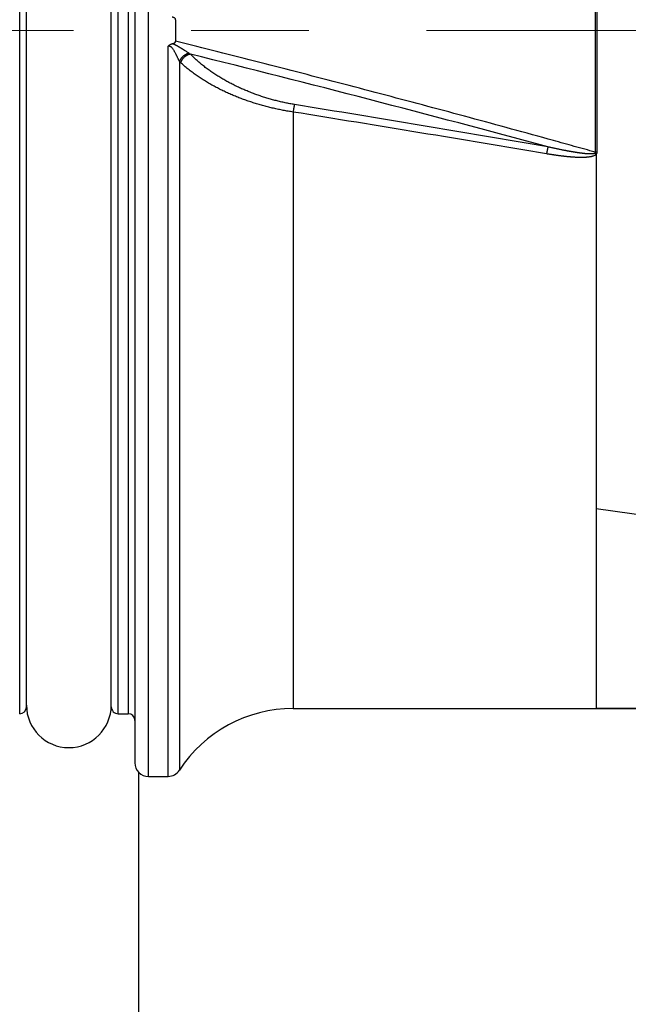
# Model space of a CAD drawing. Header units: millimetres. Extents: x 0 to 1300, y 0 to 891.
# Tile 15 of 124: x 527 to 545, y 256 to 285. Entities that reach past the tile are written whole.
import ezdxf

# ---------------------------------------------------------------- set-up
doc = ezdxf.new("R2010")
doc.units = ezdxf.units.MM
doc.header["$LTSCALE"] = 0.54643
doc.linetypes.add('CENTER', pattern=[50.8, 31.75, -6.35, 6.35, -6.35])
doc.layers.add('NoLayerName_001', color=7, linetype='Continuous')
doc.layers.add('NoLayerName_003', color=7, linetype='Continuous')
doc.styles.get("Standard").update_dxf_attribs({"font": 'txt', "bigfont": 'extfont2'})
doc.dimstyles.get("Standard").update_dxf_attribs({"dimtxt": 2.5, "dimasz": 2.5, "dimexe": 1, "dimexo": 1, "dimtad": 1, "dimdec": 3, "dimzin": 0, "dimdsep": 46, "dimtxsty": 'Standard', "dimcen": 2.5, "dimadec": 3, "dimazin": 0, "dimtfac": 0.75, "dimtdec": 3, "dimtmove": 0, "dimatfit": 3, "dimfxl": 1, "dimarcsym": 0})

# ---------------------------------------------------------------- blocks, each defined once
blk = doc.blocks.new('DIM_0002')
at = {"color": 3, "linetype": 'Continuous', "lineweight": 13}
blk.add_arc((77.348, 80.348), 77.348, 0, 270, dxfattribs=at)
blk = doc.blocks.new('_OPEN30')
at = {"color": 0, "linetype": 'ByBlock', "lineweight": -2}
for p, q in [((-1, 0.267949), (0, 0)), ((0, 0), (-1, -0.267949)), ((0, 0), (-1, 0))]:
    blk.add_line(p, q, dxfattribs=at)
blk = doc.blocks.new('*D146')
at = {"layer": 'Defpoints', "color": 0}
for p in [(504.066, 284.922), (504.166, 284.922), (583.857, 257.465), (583.857, 257.365), (501.625, 237.445)]:
    blk.add_point(p, dxfattribs=at)
at = {"layer": 'NoLayerName_001', "color": 0, "linetype": 'Continuous', "lineweight": 13}
for p, q in [((501.066, 284.922), (485.904, 284.922)), ((583.857, 254.365), (583.857, 186.969))]:
    blk.add_line(p, q, dxfattribs=at)
blk.add_arc((583.857, 284.922), 94.953, 182.7156, 267.2844, dxfattribs=at)
at = {"layer": 'NoLayerName_001', "color": 0, "lineweight": 13, "xscale": 4.5, "yscale": 4.5, "zscale": 4.5}
for p, rotation in [((488.904, 284.922), 91.35779955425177), ((583.857, 189.969), 358.6422004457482)]:
    blk.add_blockref('_OPEN30', p, dxfattribs=dict(at, rotation=rotation))
at = {"layer": 'NoLayerName_001', "color": 0, "lineweight": 13, "insert": (522.641, 223.706), "char_height": 10.5, "attachment_point": 5, "rotation": 315}
blk.add_mtext('\\W0.8000;90%%d', dxfattribs=at)

msp = doc.modelspace()

# ---------------------------------------------------------------- linework, layer by layer
at = {"layer": 'NoLayerName_001', "color": 4, "linetype": 'CENTER', "lineweight": 13}
msp.add_line((639.4822, 284.922), (504.0658, 284.922), dxfattribs=at)
at = {"layer": 'NoLayerName_001', "color": 7, "linetype": 'Continuous', "lineweight": 25}
msp.add_line((530.3569, 263.0574), (530.3569, 248.7984), dxfattribs=at)
at = {"layer": 'NoLayerName_001', "color": 30, "linetype": 'Continuous', "lineweight": 25}
msp.add_arc((528.3069, 265.022), 1.25, 180, 0, dxfattribs=at)
at = {"layer": 'NoLayerName_003', "color": 30, "linetype": 'Continuous', "lineweight": 25}
for p, q in [((530.6569, 262.922), (530.6569, 306.922)), ((530.2569, 306.522), (530.2569, 263.322)), ((526.8569, 264.772), (526.8569, 305.072)), ((529.7569, 264.772), (529.7569, 305.072)), ((530.0569, 305.072), (530.0569, 264.772)), ((527.0569, 264.972), (527.0569, 304.872)), ((529.5569, 264.972), (529.5569, 304.872)), ((543.8313, 288.5132), (543.8313, 281.3308)), ((531.4569, 285.2385), (531.4569, 284.6054)), ((531.2332, 262.922), (531.2332, 284.4522)), ((531.5684, 284.0081), (531.5684, 263.1038)), ((534.9215, 282.5162), (534.921, 264.922)), ((543.8569, 281.2685), (543.8569, 264.922)), ((550.7734, 269.8136), (543.8569, 270.8153)), ((534.921, 264.922), (553.7164, 264.922)), ((553.7164, 264.9466), (543.8569, 264.922)), ((529.7569, 264.772), (530.0569, 264.772)), ((530.6569, 262.922), (531.2332, 262.922))]:
    msp.add_line(p, q, dxfattribs=at)
for centre, radius, start, end in [((3969.6839, 284.922), 3425.803, 179.9399493, 180.0600528), ((531.991, 284.3821), 0.5642, 221.50897, 226.56108), ((532.3121, 284.9506), 0.8409, 236.87558, 239.96369), ((418.0932, -175.8553), 473.9427, 74.789946, 76.107016), ((348.8939, -850.919), 1148.8248, 80.3011416, 80.6791793), ((349.0221, -867.1119), 1164.5614, 80.4418037, 80.8145572), ((542.5575, 279.7099), 2.0292, 50.18198, 51.54836), ((543.8783, 279.5725), 1.7589, 89.85415, 91.53228), ((526.8569, 264.972), 0.2, 270, 0), ((529.7569, 264.972), 0.2, 179.99998, 270), ((534.921, 260.922), 4, 90, 146.94427), ((530.0569, 264.572), 0.2, 0, 90), ((530.6569, 263.322), 0.4, 179.99999, 270), ((531.2332, 263.322), 0.4, 270, 326.94427)]:
    msp.add_arc(centre, radius, start, end, dxfattribs=at)
for points, knots in [([(531.4569, 285.2385), (531.4568, 285.2403), (531.4567, 285.2439), (531.4557, 285.2493), (531.4541, 285.2545), (531.452, 285.2596), (531.4494, 285.2644), (531.4463, 285.269), (531.4429, 285.2732), (531.4391, 285.2771), (531.4351, 285.2807), (531.4308, 285.2839), (531.4263, 285.287), (531.4217, 285.2898), (531.4169, 285.2924), (531.4122, 285.2949), (531.4073, 285.2972), (531.4024, 285.2994), (531.3974, 285.3015), (531.3924, 285.3034), (531.3873, 285.3052), (531.3822, 285.307), (531.3771, 285.3086), (531.3719, 285.3101), (531.3667, 285.3115), (531.3615, 285.3129), (531.358, 285.3137), (531.3563, 285.3141)], [0, 0, 0, 0, 0.0053825, 0.01080991, 0.01628047, 0.02177935, 0.0272825, 0.03276018, 0.03818602, 0.04357772, 0.04896382, 0.05435966, 0.05976902, 0.06518601, 0.07059756, 0.07599712, 0.08138827, 0.08677427, 0.0921576, 0.09753995, 0.10292235, 0.10830515, 0.11368811, 0.11907045, 0.12445086, 0.12982763, 0.1351986, 0.1351986, 0.1351986, 0.1351986]), ([(531.3571, 284.5302), (531.3588, 284.5306), (531.3622, 284.5314), (531.3674, 284.5328), (531.3726, 284.5342), (531.3777, 284.5357), (531.3828, 284.5373), (531.3879, 284.539), (531.3929, 284.5408), (531.3979, 284.5427), (531.4029, 284.5448), (531.4077, 284.547), (531.4126, 284.5493), (531.4173, 284.5518), (531.422, 284.5544), (531.4266, 284.5572), (531.431, 284.5602), (531.4353, 284.5635), (531.4393, 284.5671), (531.4431, 284.5709), (531.4465, 284.5751), (531.4495, 284.5797), (531.452, 284.5845), (531.4541, 284.5895), (531.4557, 284.5948), (531.4567, 284.6001), (531.4568, 284.6037), (531.4569, 284.6054)], [0, 0, 0, 0, 0.00533821, 0.01068263, 0.01603097, 0.02138134, 0.02673229, 0.03208293, 0.03743291, 0.04278251, 0.04813272, 0.05348523, 0.05884255, 0.06420802, 0.06958533, 0.07496812, 0.08034364, 0.08570623, 0.09105968, 0.09641908, 0.10181231, 0.10725617, 0.11272458, 0.11818841, 0.12362417, 0.12901744, 0.13436661, 0.13436661, 0.13436661, 0.13436661]), ([(543.8313, 281.3308), (543.6259, 281.3883), (543.2151, 281.5037), (542.3929, 281.7322), (541.3644, 282.0153), (540.1291, 282.351), (538.8928, 282.6829), (537.6556, 283.0113), (536.4174, 283.3362), (535.1784, 283.658), (533.9386, 283.9767), (532.6982, 284.2928), (531.8706, 284.501), (531.4569, 284.6054)], [0, 0, 0, 0, 0.6400311, 1.2800628, 2.5601292, 3.8402, 5.1202756, 6.4003568, 7.6804432, 8.9605326, 10.2406212, 11.520704, 12.8007745, 12.8007745, 12.8007745, 12.8007745]), ([(531.2332, 284.4522), (531.2348, 284.4541), (531.238, 284.4579), (531.243, 284.4634), (531.2481, 284.4688), (531.2534, 284.4741), (531.2588, 284.4792), (531.2645, 284.4841), (531.2702, 284.4888), (531.2761, 284.4934), (531.2822, 284.4977), (531.2884, 284.5018), (531.2948, 284.5057), (531.3013, 284.5093), (531.308, 284.5127), (531.3147, 284.5159), (531.3216, 284.5188), (531.3285, 284.5215), (531.3356, 284.524), (531.3427, 284.5263), (531.3498, 284.5284), (531.3547, 284.5295), (531.3571, 284.5302)], [0, 0, 0, 0, 0.00743272, 0.01487892, 0.02233407, 0.02979432, 0.03725653, 0.04471836, 0.05217829, 0.05963572, 0.06709104, 0.07454568, 0.08200188, 0.08946103, 0.09692345, 0.10438864, 0.11185535, 0.11932161, 0.12678483, 0.13424181, 0.14168883, 0.14912169, 0.14912169, 0.14912169, 0.14912169]), ([(531.5684, 284.0081), (531.5646, 284.0166), (531.5569, 284.0333), (531.5454, 284.0582), (531.534, 284.0827), (531.5224, 284.107), (531.5106, 284.1314), (531.4985, 284.1561), (531.4858, 284.1814), (531.4725, 284.2075), (531.4584, 284.2346), (531.4434, 284.2629), (531.4276, 284.2923), (531.4108, 284.3221), (531.3928, 284.3514), (531.3738, 284.3791), (531.3537, 284.4042), (531.3323, 284.4257), (531.3096, 284.4427), (531.2853, 284.4537), (531.259, 284.4585), (531.242, 284.4536), (531.2332, 284.4522)], [0, 0, 0, 0, 0.02792686, 0.05522116, 0.08215315, 0.10899345, 0.13601307, 0.16348336, 0.19167602, 0.22086295, 0.25131625, 0.28330805, 0.31692199, 0.35145669, 0.38603427, 0.41983803, 0.45215665, 0.48245999, 0.51053244, 0.53669476, 0.56208877, 0.58879588, 0.58879588, 0.58879588, 0.58879588]), ([(531.8526, 284.2464), (531.827, 284.263), (531.7887, 284.2881), (531.7439, 284.3172), (531.7182, 284.3337), (531.699, 284.346), (531.6797, 284.3583), (531.6603, 284.3705), (531.6409, 284.3826), (531.6214, 284.3947), (531.6019, 284.4066), (531.5824, 284.4185), (531.5627, 284.4301), (531.5429, 284.4417), (531.523, 284.453), (531.503, 284.4641), (531.4828, 284.4749), (531.4624, 284.4855), (531.4418, 284.4956), (531.421, 284.5053), (531.4, 284.5143), (531.3787, 284.5228), (531.3642, 284.5276), (531.3571, 284.5302)], [0, 0, 0, 0, 0.09155474, 0.13733432, 0.1602227, 0.18310951, 0.20599441, 0.22887711, 0.25175746, 0.27463543, 0.29751132, 0.32038685, 0.34326468, 0.36614814, 0.38904139, 0.41194953, 0.43487806, 0.45782018, 0.48075911, 0.50368297, 0.52658654, 0.54947254, 0.57235283, 0.57235283, 0.57235283, 0.57235283]), ([(531.8526, 284.2464), (531.8464, 284.245), (531.834, 284.2424), (531.8156, 284.237), (531.7975, 284.2308), (531.7796, 284.2235), (531.7621, 284.2153), (531.7449, 284.2062), (531.7281, 284.1962), (531.7118, 284.1855), (531.696, 284.174), (531.6807, 284.1617), (531.6661, 284.1488), (531.652, 284.1352), (531.6387, 284.1211), (531.6261, 284.1064), (531.6142, 284.0912), (531.6032, 284.0755), (531.593, 284.0594), (531.5838, 284.0428), (531.5754, 284.0258), (531.5708, 284.014), (531.5684, 284.0081)], [0, 0, 0, 0, 0.01899668, 0.0380866, 0.05727215, 0.07655048, 0.09591422, 0.11535218, 0.13484999, 0.1543907, 0.17395543, 0.19352387, 0.21307486, 0.23258695, 0.2520389, 0.27141024, 0.29068186, 0.30984052, 0.32889801, 0.34787987, 0.36681911, 0.3857565, 0.3857565, 0.3857565, 0.3857565]), ([(531.8912, 284.2226), (531.8847, 284.2214), (531.8717, 284.2191), (531.8526, 284.214), (531.8338, 284.2077), (531.8153, 284.2003), (531.7972, 284.1919), (531.7796, 284.1824), (531.7624, 284.1719), (531.7457, 284.1606), (531.7296, 284.1484), (531.7141, 284.1355), (531.6993, 284.1218), (531.6852, 284.1075), (531.6718, 284.0925), (531.6592, 284.0769), (531.6474, 284.0607), (531.6365, 284.044), (531.6266, 284.0268), (531.6176, 284.0091), (531.6096, 283.991), (531.6053, 283.9786), (531.603, 283.9724)], [0, 0, 0, 0, 0.01973536, 0.03950495, 0.05933058, 0.07922497, 0.09919266, 0.11923099, 0.13933099, 0.15947832, 0.17965413, 0.19983585, 0.22000143, 0.24013763, 0.26023408, 0.28028213, 0.30027536, 0.32021016, 0.34008624, 0.35990721, 0.37968115, 0.39942118, 0.39942118, 0.39942118, 0.39942118]), ([(534.9603, 282.7378), (534.9149, 282.7457), (534.8239, 282.761), (534.6882, 282.7881), (534.5528, 282.8179), (534.4181, 282.8508), (534.284, 282.8865), (534.1506, 282.9252), (534.0181, 282.9668), (533.8865, 283.0113), (533.756, 283.0587), (533.6265, 283.109), (533.4983, 283.1621), (533.3713, 283.218), (533.2457, 283.2768), (533.1216, 283.3384), (532.9991, 283.4028), (532.8782, 283.4702), (532.7591, 283.5405), (532.6419, 283.614), (532.5268, 283.6906), (532.4138, 283.7705), (532.3031, 283.8537), (532.1951, 283.9403), (532.0902, 284.0306), (531.9882, 284.1241), (531.9238, 284.1901), (531.8912, 284.2226)], [0, 0, 0, 0, 0.1382806, 0.2767275, 0.4153145, 0.5540153, 0.692804, 0.8316553, 0.9705442, 1.1094467, 1.2483396, 1.3872009, 1.5260098, 1.664747, 1.8033949, 1.9419376, 2.0803705, 2.218711, 2.3569877, 2.4952396, 2.633516, 2.7718766, 2.9103302, 3.048795, 3.1872048, 3.3255231, 3.4637458, 3.4637458, 3.4637458, 3.4637458]), ([(534.9215, 282.5162), (534.8732, 282.5239), (534.7764, 282.5386), (534.6318, 282.5648), (534.4876, 282.5935), (534.3438, 282.625), (534.2007, 282.6593), (534.0581, 282.6965), (533.9163, 282.7364), (533.7754, 282.7792), (533.6353, 282.8248), (533.4962, 282.8733), (533.3582, 282.9246), (533.2214, 282.9787), (533.0858, 283.0357), (532.9515, 283.0955), (532.8186, 283.1582), (532.6873, 283.2239), (532.5576, 283.2928), (532.4298, 283.3649), (532.3038, 283.4404), (532.18, 283.5194), (532.0584, 283.6019), (531.9394, 283.6883), (531.8236, 283.7787), (531.7107, 283.8726), (531.6392, 283.9395), (531.603, 283.9724)], [0, 0, 0, 0, 0.1467779, 0.2937123, 0.4407748, 0.5879381, 0.7351761, 0.8824641, 1.0297786, 1.1770981, 1.3244024, 1.4716734, 1.6188949, 1.766053, 1.9131359, 2.0601344, 2.2070451, 2.3538787, 2.5006582, 2.6474186, 2.7942077, 2.9410863, 3.0880668, 3.2350567, 3.3819806, 3.5288006, 3.6755202, 3.6755202, 3.6755202, 3.6755202]), ([(534.9603, 282.7378), (534.9596, 282.7341), (534.9581, 282.7267), (534.956, 282.7157), (534.9539, 282.7046), (534.9512, 282.6899), (534.9478, 282.6714), (534.9438, 282.6493), (534.9399, 282.6272), (534.936, 282.605), (534.9316, 282.5791), (534.9266, 282.5496), (534.9229, 282.5274), (534.921, 282.5163)], [0, 0, 0, 0, 0.01124762, 0.02249531, 0.03374311, 0.04499094, 0.06748649, 0.08998201, 0.11247759, 0.13497327, 0.15746903, 0.19121268, 0.22495597, 0.22495597, 0.22495597, 0.22495597]), ([(542.4361, 281.4854), (542.4353, 281.4821), (542.4338, 281.4753), (542.4316, 281.4652), (542.4295, 281.4551), (542.4274, 281.445), (542.4253, 281.4349), (542.4233, 281.4247), (542.4213, 281.4146), (542.4193, 281.4044), (542.4173, 281.3943), (542.4154, 281.3841), (542.4134, 281.374), (542.4109, 281.3604), (542.4077, 281.3435), (542.404, 281.3232), (542.4004, 281.3028), (542.398, 281.2892), (542.3968, 281.2824)], [0, 0, 0, 0, 0.01033787, 0.02067587, 0.03101409, 0.04135238, 0.05169059, 0.06202875, 0.07236688, 0.08270504, 0.09304323, 0.10338149, 0.1137198, 0.12405817, 0.14473505, 0.16541198, 0.18608871, 0.20676493, 0.20676493, 0.20676493, 0.20676493]), ([(542.8707, 281.3943), (542.8554, 281.3974), (542.8249, 281.4034), (542.779, 281.4127), (542.7332, 281.422), (542.6875, 281.4315), (542.6417, 281.4411), (542.596, 281.4507), (542.5503, 281.4605), (542.5046, 281.4704), (542.4665, 281.4787), (542.4437, 281.4837), (542.4361, 281.4854)], [0, 0, 0, 0, 0.04674447, 0.09348904, 0.14023367, 0.1869784, 0.23372323, 0.28046813, 0.32721304, 0.37395786, 0.42070245, 0.44407462, 0.44407462, 0.44407462, 0.44407462]), ([(543.8175, 281.2984), (543.8104, 281.2952), (543.7966, 281.2875), (543.773, 281.2842), (543.7498, 281.2811), (543.7265, 281.2795), (543.7032, 281.2787), (543.6798, 281.2788), (543.6564, 281.2794), (543.633, 281.2804), (543.6096, 281.2817), (543.5863, 281.2833), (543.563, 281.2852), (543.5398, 281.2873), (543.5165, 281.2896), (543.4933, 281.2921), (543.4701, 281.2947), (543.4468, 281.2975), (543.4237, 281.3004), (543.4005, 281.3035), (543.3773, 281.3067), (543.3542, 281.3099), (543.331, 281.3133), (543.3079, 281.3168), (543.2848, 281.3203), (543.2617, 281.3239), (543.2387, 281.3276), (543.2156, 281.3314), (543.1925, 281.3352), (543.1695, 281.3391), (543.1465, 281.3431), (543.1234, 281.3471), (543.1004, 281.3511), (543.0774, 281.3553), (543.0544, 281.3594), (543.0314, 281.3636), (543.0084, 281.3679), (542.9855, 281.3722), (542.9548, 281.378), (542.9166, 281.3853), (542.886, 281.3913), (542.8707, 281.3943)], [0, 0, 0, 0, 0.02327742, 0.04703388, 0.0704749, 0.09372644, 0.11704651, 0.1404425, 0.16387625, 0.18729751, 0.21068364, 0.23404813, 0.25740541, 0.28076812, 0.30413901, 0.32751518, 0.35089306, 0.37426939, 0.39764397, 0.42101739, 0.44439011, 0.46776245, 0.49113466, 0.51450686, 0.53787909, 0.56125136, 0.58462375, 0.60799627, 0.63136891, 0.65474164, 0.67811441, 0.7014871, 0.72485965, 0.74823207, 0.77160441, 0.7949767, 0.81834897, 0.84172122, 0.86509346, 0.91183785, 0.95858222, 0.95858222, 0.95858222, 0.95858222]), ([(542.5923, 281.2511), (542.5815, 281.2528), (542.5597, 281.2561), (542.5271, 281.2612), (542.4945, 281.2664), (542.4619, 281.2716), (542.4293, 281.277), (542.4076, 281.2806), (542.3968, 281.2824)], [0, 0, 0, 0, 0.03301285, 0.06602559, 0.09903816, 0.13205048, 0.16506242, 0.19807384, 0.19807384, 0.19807384, 0.19807384]), ([(543.8569, 281.2685), (543.8489, 281.261), (543.834, 281.2444), (543.8039, 281.2289), (543.7728, 281.2165), (543.741, 281.2063), (543.709, 281.1982), (543.6768, 281.1917), (543.6443, 281.1865), (543.6116, 281.1825), (543.5786, 281.1794), (543.5456, 281.1772), (543.5125, 281.1756), (543.4794, 281.1746), (543.4463, 281.174), (543.4133, 281.1739), (543.3803, 281.1741), (543.3473, 281.1748), (543.3144, 281.1758), (543.2814, 281.1771), (543.2484, 281.1787), (543.2155, 281.1806), (543.1825, 281.1828), (543.1496, 281.1852), (543.1167, 281.1878), (543.0838, 281.1905), (543.0509, 281.1935), (543.018, 281.1967), (542.9852, 281.2), (542.9523, 281.2035), (542.9195, 281.2072), (542.8867, 281.211), (542.854, 281.215), (542.8212, 281.2191), (542.7885, 281.2233), (542.7557, 281.2277), (542.723, 281.2321), (542.6903, 281.2367), (542.6576, 281.2414), (542.625, 281.2462), (542.6032, 281.2495), (542.5923, 281.2511)], [0, 0, 0, 0, 0.032821, 0.0663259, 0.100148, 0.1333937, 0.1662614, 0.1990658, 0.231969, 0.2649773, 0.2980708, 0.331215, 0.3643633, 0.3974657, 0.430516, 0.4635296, 0.4965209, 0.5295033, 0.562489, 0.5954861, 0.6284941, 0.6615105, 0.6945325, 0.7275567, 0.7605793, 0.7935989, 0.8266161, 0.8596317, 0.8926462, 0.9256602, 0.9586739, 0.9916876, 1.0247013, 1.0577152, 1.090729, 1.1237427, 1.156756, 1.1897692, 1.2227822, 1.2557952, 1.2888081, 1.2888081, 1.2888081, 1.2888081]), ([(543.8313, 281.3308), (543.8314, 281.3302), (543.8317, 281.3289), (543.832, 281.327), (543.8322, 281.3251), (543.8323, 281.3232), (543.8323, 281.3213), (543.8321, 281.3194), (543.8318, 281.3175), (543.8314, 281.3157), (543.8309, 281.3139), (543.8302, 281.3121), (543.8294, 281.3105), (543.8284, 281.3089), (543.8273, 281.3073), (543.8261, 281.3059), (543.8248, 281.3045), (543.8234, 281.3032), (543.822, 281.3019), (543.8205, 281.3007), (543.819, 281.2995), (543.818, 281.2988), (543.8175, 281.2984)], [0, 0, 0, 0, 0.001879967, 0.003780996, 0.005695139, 0.007615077, 0.009534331, 0.011447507, 0.013350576, 0.015241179, 0.017118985, 0.018986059, 0.020848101, 0.022713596, 0.024588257, 0.02647457, 0.028372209, 0.030278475, 0.03218869, 0.034096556, 0.03599446, 0.037873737, 0.037873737, 0.037873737, 0.037873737]), ([(543.8828, 281.3314), (543.8827, 281.3298), (543.8826, 281.3266), (543.882, 281.3217), (543.8813, 281.3169), (543.8804, 281.3121), (543.8792, 281.3073), (543.8778, 281.3026), (543.8763, 281.2979), (543.8745, 281.2933), (543.8725, 281.2888), (543.8704, 281.2843), (543.868, 281.28), (543.8655, 281.2758), (543.8628, 281.2717), (543.86, 281.2678), (543.8579, 281.2653), (543.8569, 281.2641)], [0, 0, 0, 0, 0.004824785, 0.00967894, 0.014558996, 0.019460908, 0.024380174, 0.029311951, 0.034251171, 0.039192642, 0.044131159, 0.049061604, 0.053979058, 0.058878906, 0.063756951, 0.068609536, 0.073433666, 0.073433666, 0.073433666, 0.073433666])]:
    msp.add_open_spline(points, degree=3, knots=knots, dxfattribs=at)

# ---------------------------------------------------------------- block references
at = {"layer": 'NoLayerName_001', "color": 3, "linetype": 'Continuous', "lineweight": 13}
msp.add_blockref('DIM_0002', (506.5085, 204.5736), dxfattribs=at)

# ---------------------------------------------------------------- dimensions: what is measured, and where the dimension line sits
dim = msp.add_angular_dim_2l(base=(501.6249, 237.4453), line1=((583.8569, 257.3646), (583.8569, 257.4646)), line2=((504.0658, 284.922), (504.1658, 284.922)), text='\\W0.8000;<>', dimstyle='Standard', override={"dimtxt": 10.5, "dimasz": 4.5, "dimexe": 3, "dimexo": 3, "dimgap": 3, "dimblk": 'OPEN30', "dimclrd": 0, "dimclre": 0, "dimclrt": 0, "dimazin": 2, "dimtp": 0, "dimtm": 0, "dimlwd": 13, "dimlwe": 13}, dxfattribs=at)
dim.commit()
dim.dimension.update_dxf_attribs({"geometry": '*D146', "text_midpoint": (516.7148, 217.7798), "dimtype": 162})

doc.saveas('drawing.dxf')
